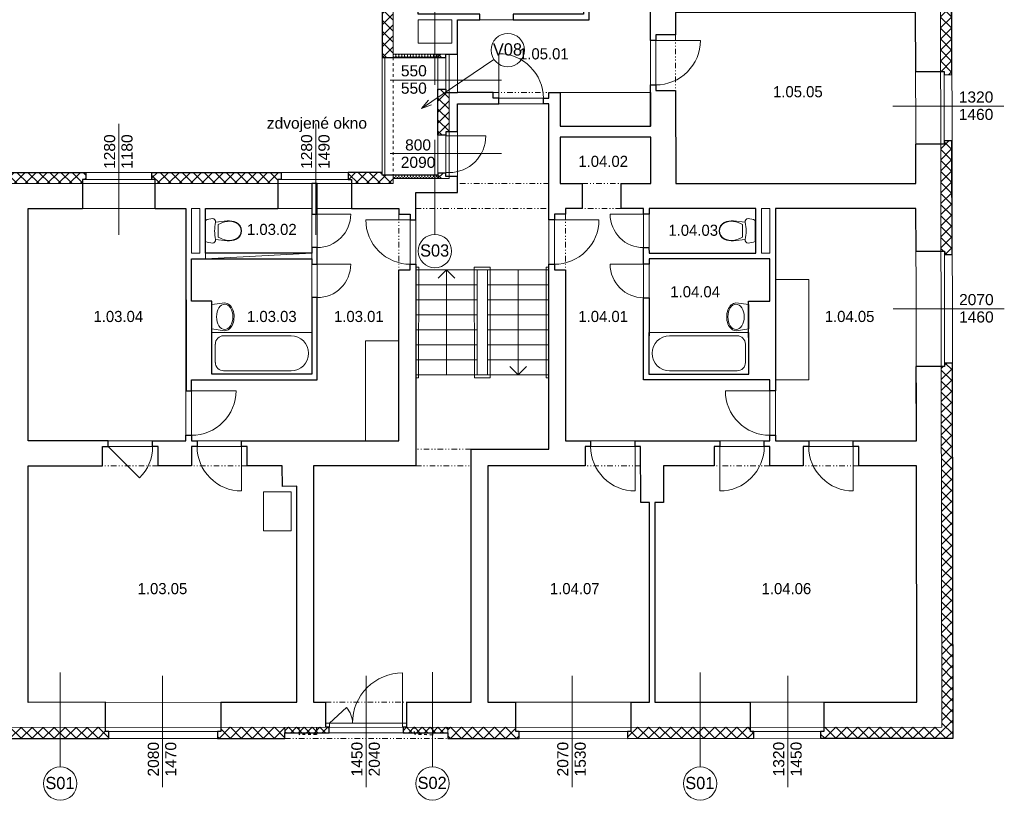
# Model space of a CAD drawing. Extents: x 9439 to 77518, y -50624 to 26174.
# Tile 4 of 10: x 43532 to 61238, y -28042 to -14007. Entities that reach past the tile are written whole.
import ezdxf

# ---------------------------------------------------------------- set-up
doc = ezdxf.new("R2010")
doc.units = 0
doc.header["$MEASUREMENT"] = 0
doc.set_wipeout_variables(frame=1)
for name, pattern in [('Wipeout_Contour', [1000, 0, -1000]), ('Čerchovaná se dvěma tečkami S', [250, 100, -40, 15, -40, 15, -40]), ('čárkovaná S', [100, 50, -50])]:
    doc.linetypes.add(name, pattern=pattern)
for name, color, linetype, lineweight in [('2D BOD_Číslo_pera__1', 7, 'Continuous', 15), ('2D BOD_Číslo_pera__2', 1, 'Continuous', 25), ('2D VÝPLNĚ_Číslo_pera__4', 91, 'Continuous', 13), ('2D ČÁRY_Číslo_pera__1', 7, 'Continuous', 15), ('2D ČÁRY_Číslo_pera__2', 1, 'Continuous', 25), ('2D ČÁRY_Číslo_pera__3', 150, 'Continuous', 13), ('blok I_pohled4_terén_Číslo_pera__4', 91, 'Continuous', 13), ('komín_Číslo_pera__1', 7, 'Continuous', 15), ('NÁBYTEK A ZAŘÍZENÍ_Číslo_pera__3', 150, 'Continuous', 13), ('POZNÁMKY.TEXT_Číslo_pera__4', 91, 'Continuous', 13), ('vodorovné konstrukce_Číslo_pera__1', 7, 'Continuous', 15), ('zdi_Číslo_pera__1', 7, 'Continuous', 15), ('zdivo_Číslo_pera__2', 1, 'Continuous', 25), ('Č.M.', 6, 'Continuous', 13)]:
    doc.layers.add(name, color=color, linetype=linetype, lineweight=lineweight)
doc.layers.add('2D kreslení - obecné_Číslo_pera__241', color=9, linetype='Continuous', lineweight=13, true_color=0x808080)
doc.layers.add('vodorovné konstrukce_Číslo_pera__241', color=9, linetype='Continuous', lineweight=13, true_color=0x808080)
for name, color, linetype in [('2D ČÁRY', 7, 'Continuous'), ('NÁBYTEK A ZAŘÍZENÍ', 7, 'Continuous'), ('vodorovné konstrukce', 7, 'Continuous')]:
    doc.layers.add(name, color=color, linetype=linetype)
doc.styles.add('GENERATED_STYLE_1', font='arial.ttf')
doc.styles.add('GENERATED_STYLE_3', font='txt')
pattern_1 = [(45, (0, 0), (-70.71068, 70.71068), []), (135, (0, 0), (70.71068, 70.71068), [])]
pattern_2 = [(45, (0, 0), (-98.99495, 98.99495), []), (135, (0, 0), (98.99495, 98.99495), [])]
pattern_3 = [(90, (0, 0), (-51.961524, 0), [30, -60]), (90, (-25.98, 45), (-51.961524, 0), [30, -60]), (150, (-1e-14, 30), (25.98076, 45), [30, -60]), (150, (-51.96, 30), (25.98076, 45), [30, -60]), (-150, (0, 0), (-25.98076, 45), [30, -60]), (-150, (-51.96, -2e-14), (-25.98076, 45), [30, -60])]

# ---------------------------------------------------------------- blocks, each defined once
blk = doc.blocks.new('Vana 01 11')
at = {"layer": 'NÁBYTEK A ZAŘÍZENÍ_Číslo_pera__3', "linetype": 'Continuous'}
for p, q in [((0, 0), (0, 751)), ((0, 751), (1797, 751)), ((1797, 751), (1797, 0)), ((60, 210), (60, 541)), ((1423, 691), (210, 691)), ((0, 0), (1797, 0)), ((1423, 60), (210, 60))]:
    blk.add_line(p, q, dxfattribs=at)
for centre, major_axis, start_param, end_param in [((210, 541), (0, 150), 0, 1.570796), ((1423, 375), (0, 315), 3.141593, 6.283185), ((210, 210), (0, 150), 1.570796, 3.141593)]:
    blk.add_ellipse(centre, major_axis=major_axis, ratio=0.997514, start_param=start_param, end_param=end_param, dxfattribs=at)
blk = doc.blocks.new('Umyvadlo oválné 11_3')
at = {"linetype": 'Wipeout_Contour', "ltscale": 6090.690526}
blk.add_wipeout([(0, 169), (2, 146), (9, 124), (19, 104), (43, 74), (73, 49), (129, 22), (188, 6), (250, 0), (312, 6), (371, 22), (427, 49), (457, 74), (481, 104), (491, 124), (498, 146), (500, 169), (469, 400), (31, 400), (-1, 169)], dxfattribs=at).dxf.layer = 'NÁBYTEK A ZAŘÍZENÍ'
at = {"layer": 'NÁBYTEK A ZAŘÍZENÍ_Číslo_pera__3', "linetype": 'Continuous'}
for p, q in [((31, 400), (-1, 169)), ((32, 400), (31, 400)), ((469, 400), (31, 400)), ((469, 400), (468, 400)), ((500, 169), (469, 400))]:
    blk.add_line(p, q, dxfattribs=at)
blk.add_ellipse((250, 169), major_axis=(-229, 0), ratio=0.643386, dxfattribs=at)
blk.add_ellipse((249, 169), major_axis=(-250, 0), ratio=0.674026, start_param=0, end_param=3.141593, dxfattribs=at)
blk = doc.blocks.new('WC s nádržkou 1 11')
at = {"linetype": 'Wipeout_Contour', "ltscale": 15629.429493}
blk.add_wipeout([(31, 650), (18, 619), (8, 587), (2, 554), (0, 520), (5, 498), (20, 479), (40, 469), (64, 469), (41, 257), (39, 215), (44, 173), (54, 132), (70, 92), (97, 54), (132, 25), (174, 6), (220, 0), (266, 6), (308, 25), (343, 54), (370, 92), (386, 132), (396, 173), (401, 215), (399, 257), (376, 469), (400, 469), (420, 479), (435, 498), (440, 520), (438, 554), (432, 587), (422, 619), (409, 650)], dxfattribs=at).dxf.layer = 'NÁBYTEK A ZAŘÍZENÍ'
at = {"layer": 'NÁBYTEK A ZAŘÍZENÍ_Číslo_pera__3', "linetype": 'Continuous'}
for p, q in [((2, 554), (0, 520)), ((8, 587), (2, 554)), ((18, 619), (8, 587)), ((31, 650), (18, 619)), ((409, 650), (31, 650)), ((422, 619), (409, 650)), ((432, 587), (422, 619)), ((438, 554), (432, 587)), ((440, 520), (438, 554)), ((0, 520), (5, 498)), ((5, 498), (20, 479)), ((20, 479), (40, 469)), ((40, 469), (64, 469)), ((64, 469), (41, 257)), ((86, 381), (68, 341)), ((107, 419), (86, 381)), ((333, 419), (107, 419)), ((354, 381), (333, 419)), ((372, 341), (354, 381)), ((399, 257), (376, 469)), ((376, 469), (400, 469)), ((400, 469), (420, 479)), ((420, 479), (435, 498)), ((435, 498), (440, 520)), ((41, 257), (39, 215)), ((39, 215), (44, 173)), ((49, 256), (47, 215)), ((47, 215), (52, 174)), ((56, 299), (49, 256)), ((68, 341), (56, 299)), ((384, 299), (372, 341)), ((391, 256), (384, 299)), ((388, 174), (393, 215)), ((393, 215), (391, 256)), ((396, 173), (401, 215)), ((401, 215), (399, 257)), ((44, 173), (54, 132)), ((52, 174), (62, 134)), ((54, 132), (70, 92)), ((62, 134), (78, 96)), ((70, 92), (97, 54)), ((78, 96), (102, 60)), ((97, 54), (132, 25)), ((102, 60), (136, 32)), ((132, 25), (174, 6)), ((136, 32), (176, 14)), ((174, 6), (220, 0)), ((176, 14), (220, 8)), ((220, 8), (264, 14)), ((220, 0), (266, 6)), ((264, 14), (304, 32)), ((266, 6), (308, 25)), ((304, 32), (338, 60)), ((308, 25), (343, 54)), ((338, 60), (362, 96)), ((343, 54), (370, 92)), ((362, 96), (378, 134)), ((370, 92), (386, 132)), ((378, 134), (388, 174)), ((386, 132), (396, 173))]:
    blk.add_line(p, q, dxfattribs=at)
blk.add_ellipse((220, -298), major_axis=(785, 0), ratio=0.9963, start_param=1.370375, end_param=1.771221, dxfattribs=at)
blk = doc.blocks.new('Vana 01 11_2')
at = {"layer": 'NÁBYTEK A ZAŘÍZENÍ_Číslo_pera__3', "linetype": 'Continuous'}
for p, q in [((0, 0), (0, 751)), ((0, 751), (1797, 751)), ((1797, 751), (1797, 0)), ((60, 210), (60, 541)), ((1423, 691), (210, 691)), ((0, 0), (1797, 0)), ((1423, 60), (210, 60))]:
    blk.add_line(p, q, dxfattribs=at)
for centre, major_axis, start_param, end_param in [((210, 541), (0, 150), 0, 1.570796), ((1423, 375), (0, 315), 3.141593, 6.283185), ((210, 210), (0, 150), 1.570796, 3.141593)]:
    blk.add_ellipse(centre, major_axis=major_axis, ratio=0.997514, start_param=start_param, end_param=end_param, dxfattribs=at)
blk = doc.blocks.new('Umyvadlo oválné 11_4')
at = {"linetype": 'Wipeout_Contour', "ltscale": 6090.690526}
blk.add_wipeout([(0, 169), (2, 146), (9, 124), (19, 104), (43, 74), (73, 49), (129, 22), (188, 6), (250, 0), (312, 6), (371, 22), (427, 49), (457, 74), (481, 104), (491, 124), (498, 146), (500, 169), (469, 400), (31, 400), (-1, 169)], dxfattribs=at).dxf.layer = 'NÁBYTEK A ZAŘÍZENÍ'
at = {"layer": 'NÁBYTEK A ZAŘÍZENÍ_Číslo_pera__3', "linetype": 'Continuous'}
for p, q in [((31, 400), (-1, 169)), ((32, 400), (31, 400)), ((469, 400), (31, 400)), ((469, 400), (468, 400)), ((500, 169), (469, 400))]:
    blk.add_line(p, q, dxfattribs=at)
blk.add_ellipse((250, 169), major_axis=(-229, 0), ratio=0.643386, dxfattribs=at)
blk.add_ellipse((249, 169), major_axis=(-250, 0), ratio=0.674026, start_param=0, end_param=3.141593, dxfattribs=at)
blk = doc.blocks.new('WC s nádržkou 1 11_2')
at = {"linetype": 'Wipeout_Contour', "ltscale": 15629.429493}
blk.add_wipeout([(31, 650), (18, 619), (8, 587), (2, 554), (0, 520), (5, 498), (20, 479), (40, 469), (64, 469), (41, 257), (39, 215), (44, 173), (54, 132), (70, 92), (97, 54), (132, 25), (174, 6), (220, 0), (266, 6), (308, 25), (343, 54), (370, 92), (386, 132), (396, 173), (401, 215), (399, 257), (376, 469), (400, 469), (420, 479), (435, 498), (440, 520), (438, 554), (432, 587), (422, 619), (409, 650)], dxfattribs=at).dxf.layer = 'NÁBYTEK A ZAŘÍZENÍ'
at = {"layer": 'NÁBYTEK A ZAŘÍZENÍ_Číslo_pera__3', "linetype": 'Continuous'}
for p, q in [((2, 554), (0, 520)), ((8, 587), (2, 554)), ((18, 619), (8, 587)), ((31, 650), (18, 619)), ((409, 650), (31, 650)), ((422, 619), (409, 650)), ((432, 587), (422, 619)), ((438, 554), (432, 587)), ((440, 520), (438, 554)), ((0, 520), (5, 498)), ((5, 498), (20, 479)), ((20, 479), (40, 469)), ((40, 469), (64, 469)), ((64, 469), (41, 257)), ((86, 381), (68, 341)), ((107, 419), (86, 381)), ((333, 419), (107, 419)), ((354, 381), (333, 419)), ((372, 341), (354, 381)), ((399, 257), (376, 469)), ((376, 469), (400, 469)), ((400, 469), (420, 479)), ((420, 479), (435, 498)), ((435, 498), (440, 520)), ((41, 257), (39, 215)), ((39, 215), (44, 173)), ((49, 256), (47, 215)), ((47, 215), (52, 174)), ((56, 299), (49, 256)), ((68, 341), (56, 299)), ((384, 299), (372, 341)), ((391, 256), (384, 299)), ((388, 174), (393, 215)), ((393, 215), (391, 256)), ((396, 173), (401, 215)), ((401, 215), (399, 257)), ((44, 173), (54, 132)), ((52, 174), (62, 134)), ((54, 132), (70, 92)), ((62, 134), (78, 96)), ((70, 92), (97, 54)), ((78, 96), (102, 60)), ((97, 54), (132, 25)), ((102, 60), (136, 32)), ((132, 25), (174, 6)), ((136, 32), (176, 14)), ((174, 6), (220, 0)), ((176, 14), (220, 8)), ((220, 8), (264, 14)), ((220, 0), (266, 6)), ((264, 14), (304, 32)), ((266, 6), (308, 25)), ((304, 32), (338, 60)), ((308, 25), (343, 54)), ((338, 60), (362, 96)), ((343, 54), (370, 92)), ((362, 96), (378, 134)), ((370, 92), (386, 132)), ((378, 134), (388, 174)), ((386, 132), (396, 173))]:
    blk.add_line(p, q, dxfattribs=at)
blk.add_ellipse((220, -298), major_axis=(785, 0), ratio=0.9963, start_param=1.370375, end_param=1.771221, dxfattribs=at)
blk = doc.blocks.new('LINE_13038', base_point=(50999, -15177))
at = {"layer": 'vodorovné konstrukce_Číslo_pera__241', "linetype": 'Continuous'}
blk.add_line((50999, -15177), (50999, -13477), dxfattribs=at)
blk.add_circle((50999, -13177), 300, dxfattribs=at)
blk = doc.blocks.new('LINE_13039', base_point=(50999, -16167))
at = {"layer": 'vodorovné konstrukce_Číslo_pera__241', "linetype": 'Continuous'}
blk.add_line((50999, -16167), (50999, -17867), dxfattribs=at)
blk.add_circle((50999, -18167), 300, dxfattribs=at)
blk = doc.blocks.new('LINE_13043', base_point=(50955, -25739))
at = {"layer": 'vodorovné konstrukce_Číslo_pera__241', "linetype": 'Continuous'}
blk.add_line((50955, -25739), (50955, -27439), dxfattribs=at)
blk.add_circle((50955, -27739), 300, dxfattribs=at)
blk = doc.blocks.new('LINE_13046', base_point=(44262, -25742))
at = {"layer": 'vodorovné konstrukce_Číslo_pera__241', "linetype": 'Continuous'}
blk.add_line((44262, -25742), (44262, -27442), dxfattribs=at)
blk.add_circle((44262, -27742), 300, dxfattribs=at)
blk = doc.blocks.new('LINE_13047', base_point=(55769, -25742))
at = {"layer": 'vodorovné konstrukce_Číslo_pera__241', "linetype": 'Continuous'}
blk.add_line((55769, -25742), (55769, -27442), dxfattribs=at)
blk.add_circle((55769, -27742), 300, dxfattribs=at)
blk = doc.blocks.new('LINE_13051', base_point=(50755, -15601))
at = {"layer": 'vodorovné konstrukce_Číslo_pera__241', "linetype": 'Continuous'}
for q in [(52061, -14721), (50882, -15455), (50938, -15538)]:
    blk.add_line((50755, -15601), q, dxfattribs=at)
blk = doc.blocks.new('LINE_13478', base_point=(51210, -20394))
at = {"layer": '2D ČÁRY_Číslo_pera__3', "linetype": 'Continuous'}
for p, q in [((51210, -18504), (51060, -18654)), ((51210, -20394), (51210, -18504)), ((51210, -18504), (51360, -18654))]:
    blk.add_line(p, q, dxfattribs=at)
blk = doc.blocks.new('LINE_13479', base_point=(52497, -18504))
at = {"layer": '2D ČÁRY_Číslo_pera__3', "linetype": 'Continuous'}
for p, q in [((52497, -18504), (52497, -20394)), ((52497, -20394), (52347, -20244)), ((52497, -20394), (52647, -20244))]:
    blk.add_line(p, q, dxfattribs=at)

msp = doc.modelspace()

# ---------------------------------------------------------------- hatches: boundary and pattern name
at = {"layer": '2D VÝPLNĚ_Číslo_pera__4', "linetype": 'Continuous'}
h = msp.add_hatch(dxfattribs=at)
h.set_pattern_fill('TEPELNA_IZOLACE_EPS', color=256, style=0, pattern_type=2)
h.set_pattern_definition(pattern_2)
h.paths.add_polyline_path([(60092, -12933), (60095, -14936), (60155, -14936), (60155, -14996), (60295, -14995), (60291, -12872), (60151, -12873), (60152, -12933)], flags=0)
h = msp.add_hatch(dxfattribs=at)
h.set_pattern_fill('TEPELNA_IZOLACE_EPS', color=256, style=0, pattern_type=2)
h.set_pattern_definition(pattern_2)
h.paths.add_polyline_path([(50248, -14687), (50248, -13580), (50172, -13580), (50172, -13520), (50048, -13520), (50048, -14687)], flags=0)
h = msp.add_hatch(dxfattribs=at)
h.set_pattern_fill('TEPELNA_IZOLACE_FENOL', color=256, style=0, pattern_type=2)
h.set_pattern_definition(pattern_3)
h.paths.add_polyline_path([(51054, -14687), (51054, -14627), (50248, -14627), (50248, -14687)], flags=0)
h = msp.add_hatch(dxfattribs=at)
h.set_pattern_fill('TEPELNA_IZOLACE_EPS', color=256, style=0, pattern_type=2)
h.set_pattern_definition(pattern_2)
h.paths.add_polyline_path([(51054, -14687), (51194, -14687), (51194, -14627), (51254, -14627), (51054, -14627)], flags=0)
h = msp.add_hatch(dxfattribs=at)
h.set_pattern_fill('TEPELNA_IZOLACE_EPS', color=256, style=0, pattern_type=2)
h.set_pattern_definition(pattern_2)
h.paths.add_polyline_path([(51254, -16025), (51254, -15319), (51194, -15319), (51194, -15259), (51054, -15259), (51054, -16085), (51194, -16085), (51194, -16025)], flags=0)
h = msp.add_hatch(dxfattribs=at)
h.set_pattern_fill('TEPELNA_IZOLACE_EPS', color=256, style=0, pattern_type=2)
h.set_pattern_definition(pattern_2)
h.paths.add_polyline_path([(60097, -16245), (60101, -18171), (60161, -18171), (60161, -18231), (60301, -18231), (60297, -16185), (60157, -16185), (60157, -16245)], flags=0)
h = msp.add_hatch(dxfattribs=at)
h.set_pattern_fill('TEPELNA_IZOLACE_EPS', color=256, style=0, pattern_type=2)
h.set_pattern_definition(pattern_2)
h.paths.add_polyline_path([(44660, -16954), (44660, -16878), (44720, -16878), (44720, -16754), (42885, -16754), (42885, -16878), (42945, -16878), (42945, -16954)], flags=0)
h = msp.add_hatch(dxfattribs=at)
h.set_pattern_fill('TEPELNA_IZOLACE_EPS', color=256, style=0, pattern_type=2)
h.set_pattern_definition(pattern_2)
h.paths.add_polyline_path([(48175, -16954), (48175, -16878), (48235, -16878), (48235, -16754), (45911, -16754), (45911, -16878), (45971, -16878), (45971, -16954)], flags=0)
h = msp.add_hatch(dxfattribs=at)
h.set_pattern_fill('TEPELNA_IZOLACE_EPS', color=256, style=0, pattern_type=2)
h.set_pattern_definition(pattern_2)
h.paths.add_polyline_path([(50248, -16954), (50248, -16863), (50248, -16803), (50048, -16803), (50048, -16754), (49439, -16754), (49439, -16878), (49499, -16878), (49499, -16954)], flags=0)
h = msp.add_hatch(dxfattribs=at)
h.set_pattern_fill('TEPELNA_IZOLACE_FENOL', color=256, style=0, pattern_type=2)
h.set_pattern_definition(pattern_3)
h.paths.add_polyline_path([(51054, -16803), (50248, -16803), (50248, -16863), (51054, -16863)], flags=0)
h = msp.add_hatch(dxfattribs=at)
h.set_pattern_fill('TEPELNA_IZOLACE_EPS', color=256, style=0, pattern_type=2)
h.set_pattern_definition(pattern_2)
h.paths.add_polyline_path([(51254, -16863), (51254, -16825), (51194, -16825), (51194, -16765), (51054, -16765), (51054, -16815), (51054, -16863)], flags=0)
h = msp.add_hatch(dxfattribs=at)
h.set_pattern_fill('TEPELNA_IZOLACE_EPS', color=256, style=0, pattern_type=2)
h.set_pattern_definition(pattern_2)
h.paths.add_polyline_path([(60056, -26726), (60056, -26726), (57995, -26727), (57995, -26803), (57935, -26803), (57935, -26927), (60316, -26926), (60304, -20181), (60164, -20182), (60164, -20242), (60104, -20242), (60115, -26650), (60115, -26650)], flags=0)
h = msp.add_hatch(dxfattribs=at)
h.set_pattern_fill('TEPELNA_IZOLACE_EPS', color=256, style=0, pattern_type=2)
h.set_pattern_definition(pattern_2)
h.paths.add_polyline_path([(45076, -26730), (42323, -26731), (42323, -26807), (42263, -26807), (42263, -26931), (45136, -26930), (45136, -26806), (45076, -26806)], flags=0)
h = msp.add_hatch(dxfattribs=at)
h.set_pattern_fill('TEPELNA_IZOLACE_EPS', color=256, style=0, pattern_type=2)
h.set_pattern_definition(pattern_2)
h.paths.add_polyline_path([(48303, -26929), (48303, -26829), (48303, -26729), (47148, -26730), (47148, -26806), (47088, -26806), (47088, -26930)], flags=0)
h = msp.add_hatch(dxfattribs=at)
h.set_pattern_fill('TEPELNA_IZOLACE_PERIMETR', color=256, style=0, pattern_type=2)
h.set_pattern_definition(pattern_1)
h.paths.add_polyline_path([(48303, -26829), (49096, -26829), (49096, -26729), (48303, -26729)], flags=0)
h = msp.add_hatch(dxfattribs=at)
h.set_pattern_fill('TEPELNA_IZOLACE_PERIMETR', color=256, style=0, pattern_type=2)
h.set_pattern_definition(pattern_1)
h.paths.add_polyline_path([(50426, -26829), (51233, -26829), (51233, -26729), (50426, -26729)], flags=0)
h = msp.add_hatch(dxfattribs=at)
h.set_pattern_fill('TEPELNA_IZOLACE_EPS', color=256, style=0, pattern_type=2)
h.set_pattern_definition(pattern_2)
h.paths.add_polyline_path([(52513, -26928), (52513, -26804), (52453, -26804), (52453, -26728), (51233, -26729), (51233, -26929)], flags=0)
h = msp.add_hatch(dxfattribs=at)
h.set_pattern_fill('TEPELNA_IZOLACE_EPS', color=256, style=0, pattern_type=2)
h.set_pattern_definition(pattern_2)
h.paths.add_polyline_path([(56737, -26927), (56737, -26803), (56677, -26803), (56677, -26727), (54525, -26728), (54525, -26804), (54465, -26804), (54465, -26928)], flags=0)

# ---------------------------------------------------------------- linework, layer by layer
at = {"layer": '2D BOD_Číslo_pera__1', "linetype": 'Continuous', "flags": 128}
msp.add_lwpolyline([(50416, -26653), (50416, -25753, 0.414214), (49516, -26653, 0.190217), (49406, -26373), (49106, -26654)], format="xyb", dxfattribs=at)
at = {"layer": '2D BOD_Číslo_pera__2', "linetype": 'Continuous', "flags": 128}
for points in [[(59645, -14936), (60155, -14936), (60155, -14996), (60295, -14995), (60291, -12872), (60151, -12873), (60152, -12933), (59641, -12933)], [(50698, -13580), (50172, -13580), (50172, -13520), (50048, -13520), (50048, -14687), (51054, -14687), (51194, -14687), (51194, -14627), (51404, -14627)], [(51404, -16025), (51194, -16025), (51194, -16085), (51054, -16085), (51054, -15259), (51194, -15259), (51194, -15319), (51404, -15319)], [(59651, -18171), (60161, -18171), (60161, -18231), (60301, -18231), (60297, -16185), (60157, -16185), (60157, -16245), (59647, -16245)], [(42945, -17404), (42945, -16878), (42885, -16878), (42885, -16754), (44720, -16754), (44720, -16878), (44660, -16878), (44660, -17404)], [(45971, -17404), (45971, -16878), (45911, -16878), (45911, -16754), (48235, -16754), (48235, -16878), (48175, -16878), (48175, -17404)], [(51404, -16825), (51194, -16825), (51194, -16765), (51054, -16765), (51054, -16803), (50048, -16803), (50048, -16754), (49439, -16754), (49439, -16878), (49499, -16878), (49499, -17404)], [(57995, -26277), (57995, -26803), (57935, -26803), (57935, -26927), (60316, -26926), (60304, -20181), (60164, -20182), (60164, -20242), (59654, -20242)], [(42323, -26281), (42323, -26807), (42263, -26807), (42263, -26931), (45136, -26930), (45136, -26806), (45076, -26806), (45076, -26280)], [(47148, -26280), (47148, -26806), (47088, -26806), (47088, -26930), (48303, -26929), (48303, -26829), (49096, -26829), (49096, -26729), (49036, -26729), (49036, -26279)], [(50486, -26279), (50487, -26729), (50426, -26729), (50426, -26829), (51233, -26829), (51233, -26929), (52513, -26928), (52513, -26804), (52453, -26804), (52453, -26278)], [(54525, -26278), (54525, -26804), (54465, -26804), (54465, -26928), (56737, -26927), (56737, -26803), (56677, -26803), (56677, -26277)]]:
    msp.add_lwpolyline(points, dxfattribs=at)
at = {"layer": '2D kreslení - obecné_Číslo_pera__241', "linetype": 'Continuous'}
msp.add_circle((52310, -14554), 300, dxfattribs=at)
at = {"layer": '2D ČÁRY_Číslo_pera__1', "linetype": 'Continuous'}
for p, q in [((50248, 7160), (50248, -14687)), ((60116, -26726), (60056, 7226)), ((60316, -26926), (60273, -2354)), ((50048, -2567), (50048, -16803)), ((59649, -16954), (59643, -13880)), ((50698, -14007), (50698, -14427)), ((51304, -14007), (51304, -14427)), ((51404, -14007), (51404, -15319)), ((54973, -14280), (55327, -14280)), ((50698, -14427), (51304, -14427)), ((50048, -14687), (51054, -14687)), ((50098, -14687), (50098, -16803)), ((50248, -14627), (51254, -14627)), ((51054, -14627), (51054, -16863)), ((51194, -14687), (51054, -14687)), ((51194, -14627), (51404, -14627)), ((51194, -14627), (51194, -15319)), ((51254, -14627), (51254, -16863)), ((60155, -14936), (59645, -14936)), ((60157, -16245), (60155, -14936)), ((60155, -14996), (60295, -14995)), ((51194, -15259), (51054, -15259)), ((51194, -15319), (51404, -15319)), ((52049, -15419), (52049, -15319)), ((53049, -15419), (53049, -15319)), ((53249, -15919), (53249, -15319)), ((54973, -15280), (55327, -15280)), ((51404, -15519), (51404, -17113)), ((53049, -15419), (52049, -15419)), ((53049, -15519), (53049, -21730)), ((53249, -15919), (54873, -15919)), ((51194, -16085), (51054, -16085)), ((51194, -16025), (51404, -16025)), ((51194, -16025), (51194, -16825)), ((53249, -16119), (54882, -16119)), ((53249, -16954), (53249, -16119)), ((60157, -16245), (59647, -16245)), ((60157, -16185), (60297, -16185)), ((37125, -16754), (50048, -16754)), ((44720, -16878), (44720, -16754)), ((45911, -16878), (45911, -16754)), ((48235, -16878), (48235, -16754)), ((49439, -16878), (49439, -16754)), ((50048, -16803), (51054, -16803)), ((50248, -16863), (50248, -16803)), ((51194, -16765), (51054, -16765)), ((27297, -16954), (50248, -16954)), ((44660, -16878), (44660, -17404)), ((44660, -16878), (45971, -16878)), ((45971, -16878), (45971, -17404)), ((48175, -16878), (48175, -17404)), ((48175, -16878), (49499, -16878)), ((48787, -16954), (48787, -18204)), ((48884, -16954), (48884, -20480)), ((49499, -16878), (49499, -17404)), ((50248, -16863), (51254, -16863)), ((50248, -16863), (50248, -16954)), ((51194, -16825), (51404, -16825)), ((53249, -16954), (53649, -16954)), ((54349, -16954), (54882, -16954)), ((55332, -16954), (59649, -16954)), ((50656, -17113), (50656, -22030)), ((51404, -17113), (50656, -17113)), ((43682, -21580), (43682, -17404)), ((43682, -17404), (46522, -17404)), ((46522, -21580), (46522, -17404)), ((46622, -18204), (46622, -17404)), ((46622, -17404), (46772, -17404)), ((46772, -18204), (46772, -17404)), ((46872, -17404), (48787, -17404)), ((48884, -17404), (50349, -17404)), ((50349, -17404), (50349, -17504)), ((50556, -17504), (50349, -17504)), ((50556, -18504), (50556, -17504)), ((53149, -17504), (53349, -17504)), ((53149, -18504), (53149, -17504)), ((53349, -17504), (53349, -17404)), ((53349, -17404), (53649, -17404)), ((54349, -17404), (54749, -17404)), ((54749, -17404), (54749, -20480)), ((54849, -17404), (54849, -18204)), ((54849, -17404), (56771, -17404)), ((56871, -18204), (56871, -17404)), ((56871, -17404), (57021, -17404)), ((57021, -18204), (57021, -17404)), ((57121, -21580), (57121, -17404)), ((57121, -17404), (59649, -17404)), ((59657, -21580), (59649, -17404)), ((46622, -18204), (46772, -18204)), ((46872, -18204), (48787, -18204)), ((54849, -18204), (56771, -18204)), ((56871, -18204), (57021, -18204)), ((60161, -18171), (59651, -18171)), ((60164, -20242), (60161, -18171)), ((60161, -18231), (60301, -18231)), ((46622, -18304), (48787, -18304)), ((46622, -19070), (46622, -18304)), ((48787, -18304), (48787, -20380)), ((54849, -18304), (57021, -18304)), ((54849, -18304), (54849, -20380)), ((57021, -19068), (57021, -18304)), ((50556, -18504), (50349, -18504)), ((50349, -18504), (50349, -21579)), ((50660, -18504), (53049, -18504)), ((51757, -18504), (51761, -20394)), ((51945, -20394), (51945, -18504)), ((53149, -18504), (53349, -18504)), ((53349, -18504), (53349, -21580)), ((50660, -18774), (51757, -18774)), ((51945, -18774), (53049, -18774)), ((46872, -19070), (46872, -19069)), ((50660, -19044), (51758, -19044)), ((51945, -19044), (53049, -19044)), ((50660, -19314), (51758, -19314)), ((51945, -19314), (53049, -19314)), ((50660, -19584), (51759, -19584)), ((51945, -19584), (53049, -19584)), ((50660, -19854), (51760, -19854)), ((51945, -19854), (53049, -19854)), ((50660, -20124), (51760, -20124)), ((51945, -20124), (53049, -20124)), ((60164, -20182), (60304, -20181)), ((60164, -20242), (59654, -20242)), ((46622, -21580), (46622, -20480)), ((50660, -20394), (53049, -20394)), ((57021, -21580), (57021, -20480)), ((45022, -21680), (45022, -22030)), ((45022, -21680), (46022, -21680)), ((46022, -21680), (46022, -22030)), ((46622, -21680), (46622, -22030)), ((46622, -21680), (47622, -21680)), ((47622, -21680), (47622, -22030)), ((51648, -21730), (51648, -26278)), ((53699, -21680), (53699, -22030)), ((54699, -21680), (54699, -22030)), ((56021, -21680), (56021, -22030)), ((56021, -21680), (57021, -21680)), ((57021, -21680), (57021, -22030)), ((57621, -21680), (57621, -22030)), ((58621, -21680), (58621, -22030)), ((43682, -26281), (43682, -22029)), ((51948, -22030), (51948, -26278)), ((59665, -26276), (59657, -22030)), ((48515, -22396), (48516, -26279)), ((48815, -22396), (48816, -26279)), ((54855, -22688), (54856, -26277)), ((54955, -22688), (54954, -26277)), ((43682, -26281), (48516, -26279)), ((45076, -26806), (45076, -26280)), ((47148, -26806), (47148, -26280)), ((48816, -26279), (49036, -26279)), ((49036, -26729), (49036, -26279)), ((50486, -26279), (51648, -26278)), ((50486, -26729), (50486, -26279)), ((51948, -26278), (54856, -26278)), ((52453, -26804), (52453, -26278)), ((54525, -26804), (54525, -26278)), ((54954, -26277), (59665, -26276)), ((56677, -26803), (56677, -26277)), ((57995, -26803), (57995, -26277)), ((27323, -26735), (60116, -26726)), ((48303, -26929), (48303, -26729)), ((49036, -26653), (50486, -26653)), ((49096, -26729), (49096, -26829)), ((49106, -26729), (49106, -26653)), ((50416, -26729), (50416, -26653)), ((50426, -26729), (50426, -26829)), ((51233, -26929), (51233, -26729)), ((60056, -26726), (60056, -26726)), ((60115, -26650), (60115, -26650)), ((45076, -26806), (47148, -26806)), ((45136, -26806), (45136, -26930)), ((47088, -26806), (47088, -26930)), ((48303, -26829), (51233, -26829)), ((52453, -26804), (54525, -26804)), ((52513, -26804), (52513, -26928)), ((54465, -26804), (54465, -26928)), ((56677, -26803), (57995, -26803)), ((56737, -26803), (56737, -26927)), ((57935, -26803), (57935, -26927)), ((39120, -26932), (48303, -26929)), ((51233, -26929), (60316, -26926))]:
    msp.add_line(p, q, dxfattribs=at)
at = {"layer": '2D ČÁRY_Číslo_pera__1', "linetype": 'čárkovaná S'}
msp.add_line((50248, -14687), (50248, -16803), dxfattribs=at)
at = {"layer": '2D ČÁRY_Číslo_pera__1', "linetype": 'Čerchovaná se dvěma tečkami S'}
for p, q in [((50649, -17404), (53049, -17404)), ((51648, -21730), (50656, -21730)), ((50656, -22029), (51648, -22030)), ((49036, -26279), (50486, -26279)), ((48303, -26929), (51233, -26929))]:
    msp.add_line(p, q, dxfattribs=at)
at = {"layer": '2D ČÁRY_Číslo_pera__1', "linetype": 'Continuous', "flags": 128}
for points in [[(54873, -15180), (54973, -15180, 0.414214), (55773, -14380), (54973, -14380), (54873, -14380)], [(52949, -15519), (52949, -15419, 0.414214), (52149, -14619), (52149, -15419), (52149, -15518)], [(51194, -16755), (51254, -16755, 0.414214), (51914, -16095), (51254, -16095), (51194, -16095)], [(48787, -18104), (48884, -18104, 0.414214), (49484, -17504), (48884, -17504), (48785, -17504)], [(54848, -18105), (54750, -18105, -0.414214), (54150, -17505), (54750, -17505), (54849, -17505)], [(50656, -18404), (50556, -18404, -0.414214), (49756, -17604), (50556, -17604), (50655, -17604)], [(53049, -18404), (53149, -18404, 0.414214), (53949, -17604), (53149, -17604), (53050, -17604)], [(48787, -19004), (48884, -19004, 0.414214), (49484, -18404), (48884, -18404), (48785, -18404)], [(54848, -19005), (54750, -19005, -0.414214), (54150, -18405), (54750, -18405), (54849, -18405)], [(46522, -21479), (46622, -21480, 0.414214), (47422, -20680), (46622, -20680), (46523, -20680)], [(57122, -21479), (57022, -21480, -0.414214), (56222, -20680), (57022, -20680), (57121, -20680)], [(45122, -21580), (45122, -21680), (45688, -22245, 0.198912), (45922, -21680), (45922, -21579)], [(46722, -21579), (46722, -21680, 0.414214), (47522, -22480), (47522, -21680), (47522, -21580)], [(53799, -21579), (53799, -21680, 0.414214), (54599, -22480), (54599, -21680), (54599, -21580)], [(56921, -21579), (56921, -21680, -0.414214), (56121, -22480), (56121, -21680), (56121, -21580)], [(57721, -21579), (57721, -21680, 0.414214), (58521, -22480), (58521, -21680), (58521, -21580)]]:
    msp.add_lwpolyline(points, format="xyb", dxfattribs=at)
msp.add_lwpolyline([(47915, -23197), (48415, -23197), (48415, -22497), (47915, -22497)], close=True, dxfattribs=at)
at = {"layer": '2D ČÁRY_Číslo_pera__2', "linetype": 'Continuous', "flags": 128}
for points in [[(50698, -12262), (50698, -11990), (51498, -11990), (51498, -12921), (51598, -12921), (51598, -11740), (52291, -11740), (52294, -12110), (53673, -12110), (53673, -13907), (52404, -13910), (52404, -14007), (53773, -14007), (53773, -11740), (53973, -11740), (53973, -11641), (50698, -11640), (50698, -11233), (50698, -11266), (50698, -11233)], [(59645, -14936), (59643, -13880), (55327, -13880), (55327, -14280), (54973, -14280), (54973, -14380), (54873, -14380), (54873, -12640), (54973, -12640), (54973, -12740), (55325, -12740), (55326, -13403), (55851, -13403), (55853, -13780), (59643, -13780), (59641, -12933)], [(51404, -14627), (51404, -14007), (51804, -14007), (51804, -13908), (50698, -13907), (50698, -13580)], [(51404, -16025), (51404, -15519), (52149, -15518), (52149, -15419), (52049, -15419), (52049, -15319), (51404, -15319)], [(49499, -17404), (50349, -17404), (50349, -17504), (50556, -17504), (50556, -17604), (50655, -17604), (50656, -17113), (51404, -17113), (51404, -16825)], [(45076, -26280), (43682, -26281), (43682, -22029), (45022, -22030), (45022, -21680), (45122, -21680), (45122, -21580), (43682, -21580), (43682, -17404), (44660, -17404)], [(50486, -26279), (51648, -26278), (51648, -21730), (53049, -21730), (53049, -18404), (53149, -18404), (53149, -18504), (53349, -18504), (53349, -21580), (53799, -21579), (53799, -21680), (53699, -21680), (53699, -22030), (51948, -22030), (51948, -26278), (52453, -26278)], [(57995, -26277), (59665, -26276), (59657, -22030), (58621, -22030), (58621, -21680), (58521, -21680), (58521, -21580), (59657, -21580), (59654, -20242)], [(54525, -26278), (54856, -26277), (54855, -22688), (54700, -22688), (54699, -21680), (54599, -21680), (54599, -21580), (56121, -21580), (56121, -21680), (56021, -21680), (56021, -22030), (55109, -22030), (55110, -22688), (54955, -22688), (54954, -26277), (56677, -26277)]]:
    msp.add_lwpolyline(points, dxfattribs=at)
for points in [[(48785, -17504), (48884, -17504), (48884, -16954), (48785, -16954)], [(45922, -21579), (46522, -21579), (46522, -21479), (46622, -21480), (46622, -21580), (46722, -21579), (46722, -21680), (46622, -21680), (46622, -22030), (46022, -22030), (46022, -21680), (45922, -21680)], [(57022, -21480), (57122, -21479), (57121, -21580), (57721, -21579), (57721, -21680), (57621, -21680), (57621, -22030), (57021, -22030), (57021, -21680), (56921, -21680), (56921, -21579), (57021, -21580)]]:
    msp.add_lwpolyline(points, close=True, dxfattribs=at)
at = {"layer": '2D ČÁRY_Číslo_pera__3', "linetype": 'Continuous'}
for p, q in [((50660, -18454), (50711, -18454)), ((50711, -18454), (50706, -20444)), ((51706, -18454), (51711, -20444)), ((51706, -18454), (51995, -18454)), ((51995, -20444), (51995, -18454)), ((52999, -20444), (52999, -18454)), ((52999, -18454), (53049, -18454)), ((50660, -20444), (50706, -20444)), ((51711, -20444), (51995, -20444)), ((52999, -20444), (53049, -20444))]:
    msp.add_line(p, q, dxfattribs=at)
at = {"layer": '2D ČÁRY_Číslo_pera__3', "linetype": 'Continuous', "flags": 128}
for points in [[(53249, -15319), (54880, -15319), (54880, -15919), (53249, -15919)], [(57721, -20480), (57121, -20480), (57121, -18680), (57721, -18680)], [(50349, -21579), (49749, -21579), (49749, -19779), (50349, -19779)]]:
    msp.add_lwpolyline(points, close=True, dxfattribs=at)
at = {"layer": 'blok I_pohled4_terén_Číslo_pera__4', "linetype": 'Continuous'}
for p, q in [((52194, -15092), (50194, -15092)), ((59232, -15564), (61232, -15564)), ((45315, -17878), (45315, -15878)), ((48858, -17878), (48858, -15878)), ((52194, -16413), (50194, -16413)), ((59238, -19206), (61238, -19206)), ((46102, -25806), (46102, -27806)), ((49761, -25804), (49761, -27804)), ((53465, -25804), (53465, -27804)), ((57348, -25803), (57348, -27803))]:
    msp.add_line(p, q, dxfattribs=at)
at = {"layer": 'komín_Číslo_pera__1', "linetype": 'Continuous'}
for p, q in [((46872, -18204), (46872, -18304)), ((46872, -18304), (48787, -18204)), ((48787, -18204), (48787, -18304)), ((48256, -22398), (48255, -22030)), ((48813, -22030), (48815, -22396)), ((54700, -22688), (54699, -22030)), ((55110, -22688), (55109, -22030)), ((48515, -22397), (48256, -22398)), ((54855, -22688), (54700, -22688)), ((55110, -22688), (54955, -22688))]:
    msp.add_line(p, q, dxfattribs=at)
at = {"layer": 'vodorovné konstrukce_Číslo_pera__1', "linetype": 'Čerchovaná se dvěma tečkami S'}
msp.add_line((57021, -19068), (56981, -19068), dxfattribs=at)
at = {"layer": 'zdi_Číslo_pera__1', "linetype": 'Continuous'}
for p, q in [((53773, -11740), (53773, -14007)), ((54873, -11740), (54873, -15919)), ((55327, -14280), (55327, -13880)), ((50698, -14007), (51304, -14007)), ((51404, -14007), (53773, -14007)), ((54973, -14280), (54973, -15280)), ((51404, -15319), (52049, -15319)), ((53049, -15319), (53249, -15319)), ((54879, -15319), (54880, -15919)), ((55327, -15280), (55332, -16954)), ((51404, -15519), (53049, -15519)), ((54880, -16119), (54882, -16954)), ((50059, -16927), (50059, -16927)), ((53649, -17404), (53649, -16954)), ((54349, -17404), (54349, -16954)), ((48884, -20480), (46622, -20480)), ((48787, -20380), (46990, -20380)), ((57021, -20480), (54749, -20480)), ((56643, -20380), (54849, -20380)), ((59657, -20380), (59654, -20380)), ((46522, -21580), (43682, -21580)), ((50248, -21580), (46622, -21580)), ((57021, -21580), (53349, -21580)), ((59657, -21580), (57121, -21580)), ((53049, -21730), (51648, -21730)), ((54699, -21680), (53699, -21680)), ((58621, -21680), (57621, -21680)), ((45022, -22030), (43682, -22030)), ((46622, -22030), (46022, -22030)), ((48255, -22030), (47622, -22030)), ((50656, -22030), (48813, -22030)), ((53699, -22030), (51948, -22030)), ((56021, -22030), (55109, -22030)), ((57621, -22030), (57021, -22030)), ((59657, -22030), (58621, -22030))]:
    msp.add_line(p, q, dxfattribs=at)
at = {"layer": 'zdi_Číslo_pera__1', "linetype": 'Čerchovaná se dvěma tečkami S'}
for p, q in [((55327, -14280), (55327, -15280)), ((52049, -15319), (53049, -15319)), ((53049, -16954), (51404, -16954)), ((53649, -16954), (54349, -16954)), ((50349, -17504), (50349, -18504)), ((53349, -17504), (53349, -18504)), ((54349, -17404), (53649, -17404)), ((46022, -22030), (45022, -22030)), ((47622, -22030), (46622, -22030)), ((54699, -22030), (53699, -22030)), ((57021, -22030), (56021, -22030)), ((58621, -22030), (57621, -22030))]:
    msp.add_line(p, q, dxfattribs=at)
at = {"layer": 'zdivo_Číslo_pera__2', "linetype": 'čárkovaná S'}
for p, q in [((48561, -26862), (48560, -26730)), ((48867, -26725), (48868, -26856)), ((50635, -26852), (50634, -26720)), ((48868, -26856), (48561, -26862)), ((50956, -26870), (50635, -26852)), ((50955, -26739), (50956, -26870))]:
    msp.add_line(p, q, dxfattribs=at)

# ---------------------------------------------------------------- block references
at = {"layer": '2D ČÁRY', "linetype": 'Continuous'}
for name, p in [('LINE_13478', (51210, -20394)), ('LINE_13479', (52497, -18504))]:
    msp.add_blockref(name, p, dxfattribs=at)
at = {"layer": 'NÁBYTEK A ZAŘÍZENÍ', "linetype": 'Continuous', "xscale": -1.000000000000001, "rotation": 90}
msp.add_blockref('WC s nádržkou 1 11', (47522, -17584), dxfattribs=at)
at = {"layer": 'NÁBYTEK A ZAŘÍZENÍ', "linetype": 'Continuous', "rotation": 270}
msp.add_blockref('WC s nádržkou 1 11_2', (56111, -17584), dxfattribs=at)
at = {"layer": 'NÁBYTEK A ZAŘÍZENÍ', "linetype": 'Continuous'}
msp.add_blockref('Vana 01 11', (46990, -20380), dxfattribs=at)
at = {"layer": 'NÁBYTEK A ZAŘÍZENÍ', "linetype": 'Continuous', "xscale": -1}
msp.add_blockref('Vana 01 11_2', (56643, -20380), dxfattribs=at)
at = {"layer": 'vodorovné konstrukce', "linetype": 'Continuous'}
for name, p in [('LINE_13038', (50999, -15177)), ('LINE_13051', (50755, -15601)), ('LINE_13039', (50999, -16167)), ('LINE_13046', (44262, -25742)), ('LINE_13043', (50955, -25739)), ('LINE_13047', (55769, -25742))]:
    msp.add_blockref(name, p, dxfattribs=at)

# ---------------------------------------------------------------- texts
at = {"layer": 'POZNÁMKY.TEXT_Číslo_pera__4', "linetype": 'Continuous', "attachment_point": 4}
for s, insert, char_height, style in [('{V08}', (52042, -14543), 220, 'GENERATED_STYLE_3'), ('{zdvojené okno}', (47976, -15897), 200, 'GENERATED_STYLE_1'), ('{S03}', (50732, -18158), 220, 'GENERATED_STYLE_3'), ('{S01}', (43994, -27733), 220, 'GENERATED_STYLE_3'), ('{S02}', (50687, -27730), 220, 'GENERATED_STYLE_3'), ('{S01}', (55501, -27733), 220, 'GENERATED_STYLE_3')]:
    msp.add_mtext(s, dxfattribs=dict(at, insert=insert, char_height=char_height, style=style))
at = {"layer": 'POZNÁMKY.TEXT_Číslo_pera__4', "linetype": 'Continuous', "char_height": 200, "attachment_point": 8, "line_spacing_factor": 0.938049, "style": 'GENERATED_STYLE_1'}
for s, insert in [('{550\\P550}', (50620, -15341)), ('{1320\\P1460}', (60730, -15813)), ('{800\\P2090}', (50696, -16674)), ('{2070\\P1460}', (60736, -19455))]:
    msp.add_mtext(s, dxfattribs=dict(at, insert=insert))
at = {"layer": 'POZNÁMKY.TEXT_Číslo_pera__4', "linetype": 'Continuous', "char_height": 200, "attachment_point": 8, "rotation": 90, "style": 'GENERATED_STYLE_1'}
for s, insert, line_spacing_factor in [('{1280\\P1180}', (45564, -16380), 0.938049), ('{1280\\P1490}', (49107, -16380), 0.938049), ('{2080\\P1470}', (46351, -27304), 0.938049), ('{1450\\P2040}', (50011, -27302), 0.938049), ('{2070\\P1530}', (53714, -27302), 0.938433), ('{1320\\P1450}', (57597, -27301), 0.938049)]:
    msp.add_mtext(s, dxfattribs=dict(at, insert=insert, line_spacing_factor=line_spacing_factor))
at = {"layer": 'Č.M.', "linetype": 'Continuous', "char_height": 200, "attachment_point": 1, "style": 'GENERATED_STYLE_3'}
for s, insert in [('{1.05.01}', (52512, -14521)), ('{1.05.05}', (57080, -15202)), ('{1.04.02}', (53579, -16454)), ('{1.03.02}', (47620, -17678)), ('{1.04.04}', (55233, -18799)), ('{1.03.04}', (44859, -19243)), ('{1.03.03}', (47620, -19243)), ('{1.03.01}', (49185, -19243)), ('{1.04.01}', (53579, -19243)), ('{1.04.05}', (58010, -19243)), ('{1.03.05}', (45653, -24136)), ('{1.04.07}', (53067, -24136)), ('{1.04.06}', (56874, -24136))]:
    msp.add_mtext(s, dxfattribs=dict(at, insert=insert))

# ---------------------------------------------------------------- next in the draw order: linework, layer by layer
at = {"layer": '2D ČÁRY_Číslo_pera__1', "linetype": 'Continuous'}
for p, q in [((46872, -18204), (46872, -17404)), ((56771, -18204), (56771, -17404))]:
    msp.add_line(p, q, dxfattribs=at)

# ---------------------------------------------------------------- next in the draw order: block references
at = {"layer": 'NÁBYTEK A ZAŘÍZENÍ', "linetype": 'Continuous', "rotation": 89.80880306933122}
msp.add_blockref('Umyvadlo oválné 11_3', (47387, -19600), dxfattribs=at)
at = {"layer": 'NÁBYTEK A ZAŘÍZENÍ', "linetype": 'Continuous', "xscale": -0.9999999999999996, "rotation": 270.1911969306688}
msp.add_blockref('Umyvadlo oválné 11_4', (56246, -19600), dxfattribs=at)

# ---------------------------------------------------------------- next in the draw order: texts
at = {"layer": 'Č.M.', "linetype": 'Continuous', "insert": (55198, -17693), "char_height": 200, "attachment_point": 1, "style": 'GENERATED_STYLE_3'}
msp.add_mtext('{1.04.03}', dxfattribs=at)

# ---------------------------------------------------------------- next in the draw order: linework, layer by layer
at = {"layer": '2D ČÁRY_Číslo_pera__2', "linetype": 'Continuous', "flags": 128}
for points in [[(59651, -18171), (59649, -17404), (57121, -17404), (57121, -20680), (57021, -20680), (57021, -20480), (54749, -20480), (54750, -19005), (54849, -19005), (54846, -20380), (56643, -20380), (56641, -19068), (57021, -19068), (57021, -18304), (54849, -18304), (54849, -18405), (54750, -18405), (54750, -18105), (54848, -18105), (54849, -18204), (56771, -18204), (56771, -17404), (54849, -17404), (54849, -17505), (54750, -17505), (54749, -17404), (54349, -17404), (54349, -16954), (54882, -16954), (54882, -16119), (53249, -16119), (53249, -16954), (53649, -16954), (53649, -17404), (53349, -17404), (53349, -17504), (53149, -17504), (53149, -17604), (53050, -17604), (53049, -15519), (52949, -15519), (52949, -15419), (53049, -15419), (53049, -15319), (53249, -15319), (53249, -15919), (54873, -15919), (54873, -15180), (54973, -15180), (54973, -15280), (55327, -15280), (55332, -16954), (59649, -16954), (59647, -16245)], [(45971, -17404), (46522, -17404), (46523, -20680), (46622, -20680), (46622, -20480), (48884, -20480), (48884, -19004), (48787, -19004), (48787, -20380), (46990, -20380), (46986, -19069), (46622, -19070), (46622, -18304), (48787, -18304), (48785, -18404), (48884, -18404), (48884, -18104), (48787, -18104), (48787, -18204), (46872, -18204), (46872, -17404), (48175, -17404)], [(47148, -26280), (48516, -26279), (48515, -22397), (48256, -22398), (48255, -22030), (47622, -22030), (47622, -21680), (47522, -21680), (47522, -21580), (50349, -21579), (50349, -18504), (50556, -18504), (50556, -18404), (50656, -18404), (50656, -22030), (48813, -22030), (48816, -26279), (49036, -26279)]]:
    msp.add_lwpolyline(points, dxfattribs=at)
at = {"layer": 'komín_Číslo_pera__1', "linetype": 'Continuous'}
for p, q in [((46986, -19069), (46622, -19070)), ((46990, -20380), (46986, -19069)), ((57021, -19068), (56641, -19068)), ((56643, -20380), (56641, -19068))]:
    msp.add_line(p, q, dxfattribs=at)

doc.saveas('drawing.dxf')
